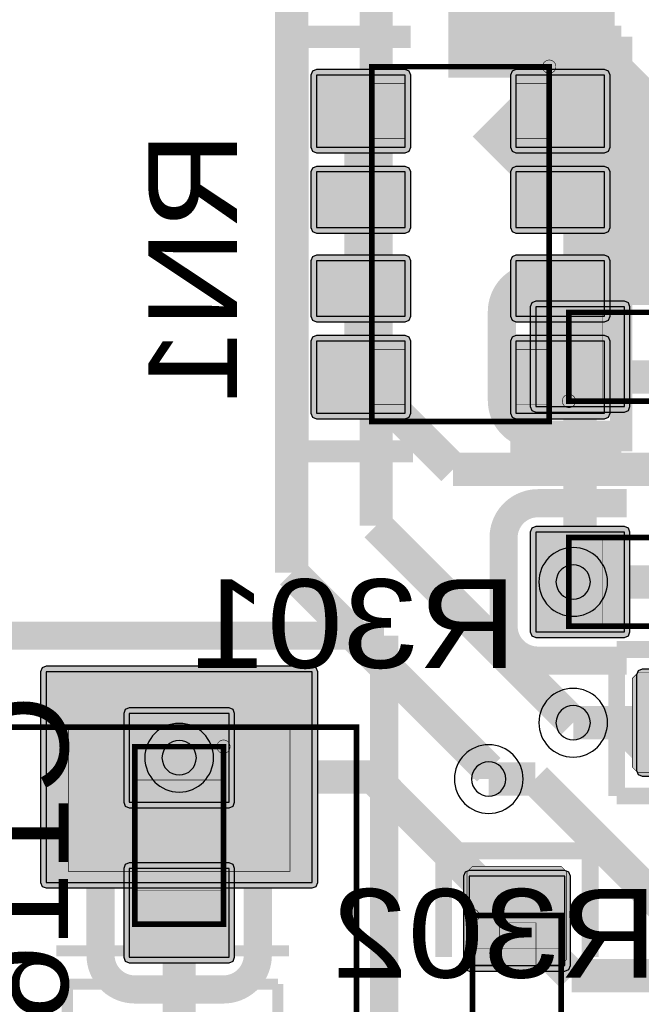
# Model space of a CAD drawing. Header units: millimetres. Extents: x -8 to 125, y -6 to 113.
# Tile 74 of 142: x 35.9 to 41.51, y 73.66 to 82.54. Entities that reach past the tile are written whole.
import ezdxf
from ezdxf.enums import TextEntityAlignment as Align

# ---------------------------------------------------------------- set-up
doc = ezdxf.new("R2010")
doc.units = ezdxf.units.MM
for name, color, linetype, true_color in [('Bottom Layer', 7, 'Continuous', 0x0000ff), ('Bottom Paste Mask Layer', 7, 'Continuous', 0x800000), ('Bottom Silkscreen Layer', 7, 'Continuous', 0x66cc33), ('Bottom Solder Mask Layer', 7, 'Continuous', 0xaa00ff), ('Component Marking Layer', 7, 'Continuous', 0x66ffcc), ('Component Shape Layer', 7, 'Continuous', 0x00cccc), ('Hole Layer', 7, 'Continuous', 0x222222), ('Inner1', 7, 'Continuous', 0x999966), ('Inner2', 7, 'Continuous', 0x008000), ('Multi-Layer', 7, 'Continuous', 0xc0c0c0), ('Pin Soldering Layer', 7, 'Continuous', 0xcc9999), ('Top Layer', 7, 'Continuous', 0xff0000), ('Top Paste Mask Layer', 7, 'Continuous', 0x808080), ('Top Silkscreen Layer', 7, 'Continuous', 0xffcc00), ('Top Solder Mask Layer', 7, 'Continuous', 0x800080)]:
    doc.layers.add(name, color=color, linetype=linetype, true_color=true_color)
doc.styles.get("Standard").update_dxf_attribs({"font": 'arial.ttf'})

msp = doc.modelspace()

# ---------------------------------------------------------------- hatches: boundary and pattern name
at = {"layer": 'Bottom Layer'}
for points in [[(39.378, 82.0431), (38.578, 82.0431), (38.578, 81.3931), (39.378, 81.3931)], [(41.1781, 82.0431), (40.3781, 82.0431), (40.3781, 81.3931), (41.1781, 81.3931)], [(39.378, 81.1682), (38.578, 81.1682), (38.578, 80.6682), (39.378, 80.6682)], [(41.1781, 81.1682), (40.3781, 81.1682), (40.3781, 80.6682), (41.1781, 80.6682)], [(39.378, 80.3681), (38.578, 80.3681), (38.578, 79.8681), (39.378, 79.8681)], [(41.1781, 80.3681), (40.3781, 80.3681), (40.3781, 79.8681), (41.1781, 79.8681)], [(39.378, 79.6433), (38.578, 79.6433), (38.578, 78.9933), (39.378, 78.9933)], [(41.1781, 79.6433), (40.3781, 79.6433), (40.3781, 78.9933), (41.1781, 78.9933)], [(37.7881, 76.2842), (36.8881, 76.2842), (36.8881, 75.4842), (37.7881, 75.4842)], [(37.7881, 74.8841), (36.8881, 74.8841), (36.8881, 74.0841), (37.7881, 74.0841)]]:
    msp.add_hatch(color=256, dxfattribs=at).paths.add_polyline_path(points)
at = {"layer": 'Bottom Paste Mask Layer'}
for points in [[(39.378, 82.0431), (38.578, 82.0431), (38.578, 81.3931), (39.378, 81.3931)], [(41.1781, 82.0431), (40.3781, 82.0431), (40.3781, 81.3931), (41.1781, 81.3931)], [(39.378, 81.1682), (38.578, 81.1682), (38.578, 80.6682), (39.378, 80.6682)], [(41.1781, 81.1682), (40.3781, 81.1682), (40.3781, 80.6682), (41.1781, 80.6682)], [(39.378, 80.3681), (38.578, 80.3681), (38.578, 79.8681), (39.378, 79.8681)], [(41.1781, 80.3681), (40.3781, 80.3681), (40.3781, 79.8681), (41.1781, 79.8681)], [(39.378, 79.6433), (38.578, 79.6433), (38.578, 78.9933), (39.378, 78.9933)], [(41.1781, 79.6433), (40.3781, 79.6433), (40.3781, 78.9933), (41.1781, 78.9933)], [(42.3171, 75.8002), (42.3171, 76.0281), (41.9371, 76.0281), (41.9371, 76.3581), (42.3171, 76.3581), (42.3171, 76.6002), (42.2671, 76.6502), (41.4771, 76.6502), (41.4271, 76.6002), (41.4271, 75.8002), (41.4771, 75.7502), (42.2671, 75.7502)], [(37.7881, 76.2842), (36.8881, 76.2842), (36.8881, 75.4842), (37.7881, 75.4842)], [(37.7881, 74.8841), (36.8881, 74.8841), (36.8881, 74.0841), (37.7881, 74.0841)]]:
    msp.add_hatch(color=256, dxfattribs=at).paths.add_polyline_path(points)
at = {"layer": 'Bottom Solder Mask Layer'}
for points in [[(39.378, 82.0939), (38.578, 82.0939), (38.5421, 82.079), (38.5272, 82.0431), (38.5272, 81.3931), (38.5421, 81.3571), (38.578, 81.3423), (39.378, 81.3423), (39.414, 81.3571), (39.4288, 81.3931), (39.4288, 82.0431), (39.414, 82.079)], [(41.1781, 82.0939), (40.3781, 82.0939), (40.3422, 82.079), (40.3273, 82.0431), (40.3273, 81.3931), (40.3422, 81.3571), (40.3781, 81.3423), (41.1781, 81.3423), (41.2141, 81.3571), (41.2289, 81.3931), (41.2289, 82.0431), (41.2141, 82.079)], [(39.378, 81.219), (38.578, 81.219), (38.5421, 81.2041), (38.5272, 81.1682), (38.5272, 80.6682), (38.5421, 80.6323), (38.578, 80.6174), (39.378, 80.6174), (39.414, 80.6323), (39.4288, 80.6682), (39.4288, 81.1682), (39.414, 81.2041)], [(41.1781, 81.219), (40.3781, 81.219), (40.3422, 81.2041), (40.3273, 81.1682), (40.3273, 80.6682), (40.3422, 80.6323), (40.3781, 80.6174), (41.1781, 80.6174), (41.2141, 80.6323), (41.2289, 80.6682), (41.2289, 81.1682), (41.2141, 81.2041)], [(39.378, 80.4189), (38.578, 80.4189), (38.5421, 80.404), (38.5272, 80.3681), (38.5272, 79.8681), (38.5421, 79.8322), (38.578, 79.8173), (39.378, 79.8173), (39.414, 79.8322), (39.4288, 79.8681), (39.4288, 80.3681), (39.414, 80.404)], [(41.1781, 80.4189), (40.3781, 80.4189), (40.3422, 80.404), (40.3273, 80.3681), (40.3273, 79.8681), (40.3422, 79.8322), (40.3781, 79.8173), (41.1781, 79.8173), (41.2141, 79.8322), (41.2289, 79.8681), (41.2289, 80.3681), (41.2141, 80.404)], [(39.378, 79.6941), (38.578, 79.6941), (38.5421, 79.6792), (38.5272, 79.6433), (38.5272, 78.9933), (38.5421, 78.9573), (38.578, 78.9425), (39.378, 78.9425), (39.414, 78.9573), (39.4288, 78.9933), (39.4288, 79.6433), (39.414, 79.6792)], [(41.1781, 79.6941), (40.3781, 79.6941), (40.3422, 79.6792), (40.3273, 79.6433), (40.3273, 78.9933), (40.3422, 78.9573), (40.3781, 78.9425), (41.1781, 78.9425), (41.2141, 78.9573), (41.2289, 78.9933), (41.2289, 79.6433), (41.2141, 79.6792)], [(41.4647, 76.6322), (41.4647, 75.7681), (41.4796, 75.7322), (41.5155, 75.7173), (42.322, 75.7173), (42.3579, 75.7322), (42.3728, 75.7681), (42.3728, 76.6322), (42.3579, 76.6681), (42.322, 76.683), (41.5155, 76.683), (41.4796, 76.6681)], [(37.7881, 76.335), (36.8881, 76.335), (36.8522, 76.3201), (36.8373, 76.2842), (36.8373, 75.4842), (36.8522, 75.4483), (36.8881, 75.4334), (37.7881, 75.4334), (37.824, 75.4483), (37.8389, 75.4842), (37.8389, 76.2842), (37.824, 76.3201)], [(37.7881, 74.9349), (36.8881, 74.9349), (36.8522, 74.92), (36.8373, 74.8841), (36.8373, 74.0841), (36.8522, 74.0482), (36.8881, 74.0333), (37.7881, 74.0333), (37.824, 74.0482), (37.8389, 74.0841), (37.8389, 74.8841), (37.824, 74.92)]]:
    msp.add_hatch(color=256, dxfattribs=at).paths.add_polyline_path(points)
at = {"layer": 'Component Marking Layer'}
for points in [[(40.6181, 82.1182, 1), (40.7381, 82.1182, 1)], [(40.796, 79.1021, 1), (40.916, 79.1021, 1)], [(37.6781, 75.9842, 1), (37.7981, 75.9842, 1)], [(39.9261, 74.4602, 1), (40.046, 74.4602, 1)]]:
    msp.add_hatch(color=256, dxfattribs=at).paths.add_polyline_path(points)
at = {"layer": 'Pin Soldering Layer'}
for points in [[(39.3781, 81.9681), (39.0781, 81.9681), (39.0781, 81.468), (39.3781, 81.468)], [(40.6781, 81.9681), (40.3781, 81.9681), (40.3781, 81.468), (40.6781, 81.468)], [(39.3781, 81.1682), (39.0781, 81.1682), (39.0781, 80.6682), (39.3781, 80.6682)], [(40.6781, 81.1682), (40.3781, 81.1682), (40.3781, 80.6682), (40.6781, 80.6682)], [(39.3781, 80.3681), (39.0781, 80.3681), (39.0781, 79.8681), (39.3781, 79.8681)], [(40.6781, 80.3681), (40.3781, 80.3681), (40.3781, 79.8681), (40.6781, 79.8681)], [(40.8561, 79.1022), (40.8561, 79.9022), (41.1561, 79.9022), (41.1561, 79.1022)], [(39.3781, 79.5684), (39.0781, 79.5684), (39.0781, 79.0684), (39.3781, 79.0684)], [(40.6781, 79.5683), (40.3781, 79.5683), (40.3781, 79.0682), (40.6781, 79.0682)], [(40.8561, 77.8702), (40.8561, 77.0702), (41.1561, 77.0702), (41.1561, 77.8702)], [(38.3383, 74.8601), (36.3383, 74.8601), (36.3383, 76.1602), (38.3383, 76.1602)], [(37.7381, 75.9842), (36.9381, 75.9842), (36.9381, 75.6842), (37.7381, 75.6842)], [(37.7381, 74.3842), (36.9381, 74.3842), (36.9381, 74.6842), (37.7381, 74.6842)], [(39.9861, 74.4601), (40.7861, 74.4601), (40.7861, 74.1601), (39.9861, 74.1601)]]:
    msp.add_hatch(color=256, dxfattribs=at).paths.add_polyline_path(points)
at = {"layer": 'Top Layer'}
for points in [[(40.5561, 79.9522), (40.5561, 79.0522), (41.3561, 79.0522), (41.3561, 79.9522)], [(41.3561, 77.0202), (41.3561, 77.9202), (40.5561, 77.9202), (40.5561, 77.0202)], [(38.5383, 76.6602), (36.1383, 76.6602), (36.1383, 74.7602), (38.5383, 74.7602)], [(40.8181, 74.8168), (39.9541, 74.8168), (39.9541, 74.0103), (40.8181, 74.0103)]]:
    msp.add_hatch(color=256, dxfattribs=at).paths.add_polyline_path(points)
at = {"layer": 'Top Paste Mask Layer'}
for points in [[(40.5561, 79.9522), (40.5561, 79.0522), (41.3561, 79.0522), (41.3561, 79.9522)], [(41.3561, 77.0202), (41.3561, 77.9202), (40.5561, 77.9202), (40.5561, 77.0202)], [(38.5383, 76.6602), (36.1383, 76.6602), (36.1383, 74.7602), (38.5383, 74.7602)], [(40.7861, 74.0151), (40.5581, 74.0151), (40.5581, 74.3951), (40.2281, 74.3951), (40.2281, 74.0151), (39.9861, 74.0151), (39.9361, 74.0651), (39.9361, 74.8551), (39.9861, 74.9051), (40.7861, 74.9051), (40.8361, 74.8551), (40.8361, 74.0651)]]:
    msp.add_hatch(color=256, dxfattribs=at).paths.add_polyline_path(points)
at = {"layer": 'Top Solder Mask Layer'}
for points in [[(40.5053, 79.9522), (40.5053, 79.0522), (40.5201, 79.0162), (40.5561, 79.0014), (41.3561, 79.0014), (41.392, 79.0162), (41.4069, 79.0522), (41.4069, 79.9522), (41.392, 79.9881), (41.3561, 80.003), (40.5561, 80.003), (40.5201, 79.9881)], [(41.4069, 77.0202), (41.4069, 77.9202), (41.392, 77.9561), (41.3561, 77.971), (40.5561, 77.971), (40.5201, 77.9561), (40.5053, 77.9202), (40.5053, 77.0202), (40.5201, 76.9842), (40.5561, 76.9694), (41.3561, 76.9694), (41.392, 76.9842)], [(38.5383, 76.711), (36.1383, 76.711), (36.1024, 76.6961), (36.0875, 76.6602), (36.0875, 74.7602), (36.1024, 74.7243), (36.1383, 74.7094), (38.5383, 74.7094), (38.5742, 74.7243), (38.5891, 74.7602), (38.5891, 76.6602), (38.5742, 76.6961)], [(40.8181, 74.8676), (39.9541, 74.8676), (39.9182, 74.8527), (39.9033, 74.8168), (39.9033, 74.0103), (39.9182, 73.9744), (39.9541, 73.9595), (40.8181, 73.9595), (40.854, 73.9744), (40.8689, 74.0103), (40.8689, 74.8168), (40.854, 74.8527)]]:
    msp.add_hatch(color=256, dxfattribs=at).paths.add_polyline_path(points)

# ---------------------------------------------------------------- linework, layer by layer
at = {"layer": 'Bottom Layer'}
for points in [[(39.378, 82.0431), (38.578, 82.0431), (38.578, 81.3931), (39.378, 81.3931)], [(41.1781, 82.0431), (40.3781, 82.0431), (40.3781, 81.3931), (41.1781, 81.3931)], [(39.378, 81.1682), (38.578, 81.1682), (38.578, 80.6682), (39.378, 80.6682)], [(41.1781, 81.1682), (40.3781, 81.1682), (40.3781, 80.6682), (41.1781, 80.6682)], [(39.378, 80.3681), (38.578, 80.3681), (38.578, 79.8681), (39.378, 79.8681)], [(41.1781, 80.3681), (40.3781, 80.3681), (40.3781, 79.8681), (41.1781, 79.8681)], [(39.378, 79.6433), (38.578, 79.6433), (38.578, 78.9933), (39.378, 78.9933)], [(41.1781, 79.6433), (40.3781, 79.6433), (40.3781, 78.9933), (41.1781, 78.9933)], [(37.7881, 76.2842), (36.8881, 76.2842), (36.8881, 75.4842), (37.7881, 75.4842)], [(37.7881, 74.8841), (36.8881, 74.8841), (36.8881, 74.0841), (37.7881, 74.0841)]]:
    msp.add_lwpolyline(points, close=True, dxfattribs=at)
at = {"layer": 'Bottom Layer', "const_width": 0.3}
for points in [[(38.978, 81.7181), (38.978, 80.9182)], [(40.7781, 81.7181), (43.872, 81.7181)], [(38.978, 80.9182), (38.978, 80.1181)], [(40.7781, 80.9182), (44.6799, 80.9182)], [(38.978, 80.1181), (38.978, 79.3183)], [(40.7781, 80.1181), (44.8421, 80.1181)], [(39.8101, 78.4862), (38.978, 79.3183)], [(40.7781, 79.3183), (46.92, 79.3183)], [(42.2833, 78.4862), (39.8101, 78.4862)], [(40.8941, 77.4702), (42.4094, 77.4702)], [(40.8941, 76.2002), (41.9187, 76.2002)], [(40.1321, 75.6922), (40.5521, 75.6922)], [(40.5521, 75.6922), (41.8221, 74.4221)], [(37.3381, 74.4841), (37.3381, 72.8362)]]:
    msp.add_lwpolyline(points, dxfattribs=at)
at = {"layer": 'Bottom Paste Mask Layer'}
for points in [[(39.378, 82.0431), (38.578, 82.0431), (38.578, 81.3931), (39.378, 81.3931)], [(41.1781, 82.0431), (40.3781, 82.0431), (40.3781, 81.3931), (41.1781, 81.3931)], [(39.378, 81.1682), (38.578, 81.1682), (38.578, 80.6682), (39.378, 80.6682)], [(41.1781, 81.1682), (40.3781, 81.1682), (40.3781, 80.6682), (41.1781, 80.6682)], [(39.378, 80.3681), (38.578, 80.3681), (38.578, 79.8681), (39.378, 79.8681)], [(41.1781, 80.3681), (40.3781, 80.3681), (40.3781, 79.8681), (41.1781, 79.8681)], [(39.378, 79.6433), (38.578, 79.6433), (38.578, 78.9933), (39.378, 78.9933)], [(41.1781, 79.6433), (40.3781, 79.6433), (40.3781, 78.9933), (41.1781, 78.9933)], [(37.7881, 76.2842), (36.8881, 76.2842), (36.8881, 75.4842), (37.7881, 75.4842)], [(37.7881, 74.8841), (36.8881, 74.8841), (36.8881, 74.0841), (37.7881, 74.0841)]]:
    msp.add_lwpolyline(points, close=True, dxfattribs=at)
at = {"layer": 'Bottom Paste Mask Layer', "const_width": 0.00508}
msp.add_lwpolyline([(42.3171, 75.8002), (42.3171, 76.0281), (41.9371, 76.0281), (41.9371, 76.3581), (42.3171, 76.3581), (42.3171, 76.6002), (42.2671, 76.6502), (41.4771, 76.6502), (41.4271, 76.6002), (41.4271, 75.8002), (41.4771, 75.7502), (42.2671, 75.7502)], close=True, dxfattribs=at)
msp.add_lwpolyline([(42.3171, 75.8002), (42.3171, 76.0281), (41.9371, 76.0281), (41.9371, 76.3581), (42.3171, 76.3581), (42.3171, 76.6002), (42.2671, 76.6502), (41.4771, 76.6502), (41.4271, 76.6002), (41.4271, 75.8002), (41.4771, 75.7502), (42.2671, 75.7502)], close=True, dxfattribs=at)
at = {"layer": 'Bottom Silkscreen Layer'}
for points, const_width in [([(38.4083, 82.3881), (38.4081, 78.6482)], 0.2), ([(38.4083, 82.3881), (38.4081, 78.6482)], 0.2), ([(39.4281, 82.3881), (38.4083, 82.3881)], 0.2), ([(39.4281, 82.3881), (38.4083, 82.3881)], 0.2), ([(41.3281, 82.3885), (40.288, 82.3885)], 0.2), ([(41.3281, 82.3885), (40.288, 82.3885)], 0.2), ([(41.3279, 78.6486), (41.3281, 82.3885)], 0.2), ([(41.3279, 78.6486), (41.3281, 82.3885)], 0.2), ([(38.4081, 78.6482), (39.4484, 78.6482)], 0.2), ([(38.4081, 78.6482), (39.4484, 78.6482)], 0.2), ([(40.3281, 78.6486), (41.3279, 78.6486)], 0.2), ([(40.3281, 78.6486), (41.3279, 78.6486)], 0.2), ([(42.2459, 76.8608), (41.287, 76.8608)], 0.1524), ([(41.287, 76.8608), (41.287, 75.5395)], 0.1524), ([(42.2459, 76.8608), (41.287, 76.8608)], 0.1524), ([(41.287, 76.8608), (41.287, 75.5395)], 0.1524), ([(36.9325, 76.5896), (37.7324, 76.5896)], 0.254), ([(36.9325, 76.5896), (37.7324, 76.5896)], 0.254), ([(36.6226, 75.4798), (36.6226, 76.2798)], 0.254), ([(36.6226, 75.4798), (36.6226, 76.2798)], 0.254), ([(38.0422, 75.4798), (38.0422, 76.2798)], 0.254), ([(38.0422, 75.4798), (38.0422, 76.2798)], 0.254), ([(41.287, 75.5395), (42.2459, 75.5395)], 0.1524), ([(41.287, 75.5395), (42.2459, 75.5395)], 0.1524), ([(36.6284, 74.9039), (36.6284, 74.1039)], 0.254), ([(36.6284, 74.9039), (36.6284, 74.1039)], 0.254), ([(38.0481, 74.9039), (38.0481, 74.1039)], 0.254), ([(38.0481, 74.9039), (38.0481, 74.1039)], 0.254), ([(36.9383, 73.7941), (37.7383, 73.7941)], 0.254), ([(36.9383, 73.7941), (37.7383, 73.7941)], 0.254)]:
    msp.add_lwpolyline(points, dxfattribs=dict(at, const_width=const_width))
at = {"layer": 'Bottom Silkscreen Layer', "const_width": 0.254}
for points in [[(36.9325, 76.5897, 0.414214), (36.6226, 76.2798)], [(36.9325, 76.5897, 0.414214), (36.6226, 76.2798)], [(38.0423, 76.2798, 0.414239), (37.7324, 76.5897)], [(38.0423, 76.2798, 0.414239), (37.7324, 76.5897)], [(36.6284, 74.104, 0.414239), (36.9383, 73.7941)], [(36.6284, 74.104, 0.414239), (36.9383, 73.7941)], [(37.7383, 73.7941, 0.414214), (38.0481, 74.104)], [(37.7383, 73.7941, 0.414214), (38.0481, 74.104)]]:
    msp.add_lwpolyline(points, format="xyb", dxfattribs=at)
at = {"layer": 'Bottom Solder Mask Layer'}
for points in [[(39.378, 82.0939), (38.578, 82.0939), (38.5421, 82.079), (38.5272, 82.0431), (38.5272, 81.3931), (38.5421, 81.3571), (38.578, 81.3423), (39.378, 81.3423), (39.414, 81.3571), (39.4288, 81.3931), (39.4288, 82.0431), (39.414, 82.079)], [(41.1781, 82.0939), (40.3781, 82.0939), (40.3422, 82.079), (40.3273, 82.0431), (40.3273, 81.3931), (40.3422, 81.3571), (40.3781, 81.3423), (41.1781, 81.3423), (41.2141, 81.3571), (41.2289, 81.3931), (41.2289, 82.0431), (41.2141, 82.079)], [(39.378, 81.219), (38.578, 81.219), (38.5421, 81.2041), (38.5272, 81.1682), (38.5272, 80.6682), (38.5421, 80.6323), (38.578, 80.6174), (39.378, 80.6174), (39.414, 80.6323), (39.4288, 80.6682), (39.4288, 81.1682), (39.414, 81.2041)], [(41.1781, 81.219), (40.3781, 81.219), (40.3422, 81.2041), (40.3273, 81.1682), (40.3273, 80.6682), (40.3422, 80.6323), (40.3781, 80.6174), (41.1781, 80.6174), (41.2141, 80.6323), (41.2289, 80.6682), (41.2289, 81.1682), (41.2141, 81.2041)], [(39.378, 80.4189), (38.578, 80.4189), (38.5421, 80.404), (38.5272, 80.3681), (38.5272, 79.8681), (38.5421, 79.8322), (38.578, 79.8173), (39.378, 79.8173), (39.414, 79.8322), (39.4288, 79.8681), (39.4288, 80.3681), (39.414, 80.404)], [(41.1781, 80.4189), (40.3781, 80.4189), (40.3422, 80.404), (40.3273, 80.3681), (40.3273, 79.8681), (40.3422, 79.8322), (40.3781, 79.8173), (41.1781, 79.8173), (41.2141, 79.8322), (41.2289, 79.8681), (41.2289, 80.3681), (41.2141, 80.404)], [(39.378, 79.6941), (38.578, 79.6941), (38.5421, 79.6792), (38.5272, 79.6433), (38.5272, 78.9933), (38.5421, 78.9573), (38.578, 78.9425), (39.378, 78.9425), (39.414, 78.9573), (39.4288, 78.9933), (39.4288, 79.6433), (39.414, 79.6792)], [(41.1781, 79.6941), (40.3781, 79.6941), (40.3422, 79.6792), (40.3273, 79.6433), (40.3273, 78.9933), (40.3422, 78.9573), (40.3781, 78.9425), (41.1781, 78.9425), (41.2141, 78.9573), (41.2289, 78.9933), (41.2289, 79.6433), (41.2141, 79.6792)], [(41.4647, 76.6322), (41.4647, 75.7681), (41.4796, 75.7322), (41.5155, 75.7173), (42.322, 75.7173), (42.3579, 75.7322), (42.3728, 75.7681), (42.3728, 76.6322), (42.3579, 76.6681), (42.322, 76.683), (41.5155, 76.683), (41.4796, 76.6681)], [(37.7881, 76.335), (36.8881, 76.335), (36.8522, 76.3201), (36.8373, 76.2842), (36.8373, 75.4842), (36.8522, 75.4483), (36.8881, 75.4334), (37.7881, 75.4334), (37.824, 75.4483), (37.8389, 75.4842), (37.8389, 76.2842), (37.824, 76.3201)], [(37.7881, 74.9349), (36.8881, 74.9349), (36.8522, 74.92), (36.8373, 74.8841), (36.8373, 74.0841), (36.8522, 74.0482), (36.8881, 74.0333), (37.7881, 74.0333), (37.824, 74.0482), (37.8389, 74.0841), (37.8389, 74.8841), (37.824, 74.92)]]:
    msp.add_lwpolyline(points, close=True, dxfattribs=at)
at = {"layer": 'Component Marking Layer', "const_width": 0.00508}
for points in [[(40.6181, 82.1182, 1), (40.7381, 82.1182, 1)], [(40.796, 79.1021, 1), (40.916, 79.1021, 1)], [(37.6781, 75.9842, 1), (37.7981, 75.9842, 1)], [(39.9261, 74.4602, 1), (40.046, 74.4602, 1)]]:
    msp.add_lwpolyline(points, format="xyb", close=True, dxfattribs=at)
at = {"layer": 'Component Shape Layer', "const_width": 0.0508}
for points in [[(40.6781, 82.1182), (39.0781, 82.1182), (39.0781, 78.9182), (40.6781, 78.9182)], [(40.6781, 82.1182), (39.0781, 82.1182), (39.0781, 78.9182), (40.6781, 78.9182)], [(40.8561, 79.1022), (40.8561, 79.9022), (42.4561, 79.9022), (42.4561, 79.1022)], [(40.8561, 79.1022), (40.8561, 79.9022), (42.4561, 79.9022), (42.4561, 79.1022)], [(42.4561, 77.8702), (42.4561, 77.0702), (40.8561, 77.0702), (40.8561, 77.8702)], [(42.4561, 77.8702), (42.4561, 77.0702), (40.8561, 77.0702), (40.8561, 77.8702)], [(35.7383, 76.1602), (38.9383, 76.1602), (38.9383, 71.1602), (35.7383, 71.1602)], [(35.7383, 76.1602), (38.9383, 76.1602), (38.9383, 71.1602), (35.7383, 71.1602)], [(37.7381, 75.9842), (36.9381, 75.9842), (36.9381, 74.3842), (37.7381, 74.3842)], [(37.7381, 75.9842), (36.9381, 75.9842), (36.9381, 74.3842), (37.7381, 74.3842)], [(39.9861, 74.4601), (40.7861, 74.4601), (40.7861, 72.8601), (39.9861, 72.8601)], [(39.9861, 74.4601), (40.7861, 74.4601), (40.7861, 72.8601), (39.9861, 72.8601)]]:
    msp.add_lwpolyline(points, close=True, dxfattribs=at)
at = {"layer": 'Hole Layer'}
for points in [[(40.7391, 77.4702, 1), (41.0491, 77.4702, 1)], [(40.7391, 76.2002, 1), (41.0491, 76.2002, 1)], [(37.1831, 75.8842, 1), (37.4931, 75.8842, 1)], [(39.9771, 75.6922, 1), (40.2871, 75.6922, 1)]]:
    msp.add_lwpolyline(points, format="xyb", close=True, dxfattribs=at)
at = {"layer": 'Inner1', "const_width": 0.3}
for points in [[(38.3541, 88.3922), (38.3541, 77.5539)], [(39.1161, 77.9782), (39.1161, 88.1382)], [(40.8941, 76.2002), (39.1161, 77.9782)], [(40.1321, 75.7759), (38.3541, 77.5539)], [(40.1321, 75.6922), (40.1321, 75.7759)]]:
    msp.add_lwpolyline(points, dxfattribs=at)
at = {"layer": 'Inner2', "const_width": 1.5}
for points in [[(40.5182, 84.7722), (40.5182, 82.0182)], [(40.5182, 82.0182), (42.0182, 80.5182)], [(42.0182, 80.5182), (43.1801, 80.5182)]]:
    msp.add_lwpolyline(points, dxfattribs=at)
at = {"layer": 'Multi-Layer'}
for points in [[(40.5841, 77.4702, 1), (41.2041, 77.4702, 1)], [(40.5841, 76.2002, 1), (41.2041, 76.2002, 1)], [(37.0281, 75.8842, 1), (37.6481, 75.8842, 1)], [(39.8221, 75.6922, 1), (40.4421, 75.6922, 1)]]:
    msp.add_lwpolyline(points, format="xyb", close=True, dxfattribs=at)
at = {"layer": 'Pin Soldering Layer', "const_width": 0.00508}
for points in [[(39.3781, 81.9681), (39.0781, 81.9681), (39.0781, 81.468), (39.3781, 81.468)], [(39.3781, 81.9681), (39.0781, 81.9681), (39.0781, 81.468), (39.3781, 81.468)], [(40.6781, 81.9681), (40.3781, 81.9681), (40.3781, 81.468), (40.6781, 81.468)], [(40.6781, 81.9681), (40.3781, 81.9681), (40.3781, 81.468), (40.6781, 81.468)], [(39.3781, 81.1682), (39.0781, 81.1682), (39.0781, 80.6682), (39.3781, 80.6682)], [(39.3781, 81.1682), (39.0781, 81.1682), (39.0781, 80.6682), (39.3781, 80.6682)], [(40.6781, 81.1682), (40.3781, 81.1682), (40.3781, 80.6682), (40.6781, 80.6682)], [(40.6781, 81.1682), (40.3781, 81.1682), (40.3781, 80.6682), (40.6781, 80.6682)], [(39.3781, 80.3681), (39.0781, 80.3681), (39.0781, 79.8681), (39.3781, 79.8681)], [(39.3781, 80.3681), (39.0781, 80.3681), (39.0781, 79.8681), (39.3781, 79.8681)], [(40.6781, 80.3681), (40.3781, 80.3681), (40.3781, 79.8681), (40.6781, 79.8681)], [(40.6781, 80.3681), (40.3781, 80.3681), (40.3781, 79.8681), (40.6781, 79.8681)], [(40.8561, 79.1022), (40.8561, 79.9022), (41.1561, 79.9022), (41.1561, 79.1022)], [(40.8561, 79.1022), (40.8561, 79.9022), (41.1561, 79.9022), (41.1561, 79.1022)], [(39.3781, 79.5684), (39.0781, 79.5684), (39.0781, 79.0684), (39.3781, 79.0684)], [(39.3781, 79.5684), (39.0781, 79.5684), (39.0781, 79.0684), (39.3781, 79.0684)], [(40.6781, 79.5683), (40.3781, 79.5683), (40.3781, 79.0682), (40.6781, 79.0682)], [(40.6781, 79.5683), (40.3781, 79.5683), (40.3781, 79.0682), (40.6781, 79.0682)], [(40.8561, 77.8702), (40.8561, 77.0702), (41.1561, 77.0702), (41.1561, 77.8702)], [(40.8561, 77.8702), (40.8561, 77.0702), (41.1561, 77.0702), (41.1561, 77.8702)], [(38.3383, 74.8601), (36.3383, 74.8601), (36.3383, 76.1602), (38.3383, 76.1602)], [(38.3383, 74.8601), (36.3383, 74.8601), (36.3383, 76.1602), (38.3383, 76.1602)], [(37.7381, 75.9842), (36.9381, 75.9842), (36.9381, 75.6842), (37.7381, 75.6842)], [(37.7381, 75.9842), (36.9381, 75.9842), (36.9381, 75.6842), (37.7381, 75.6842)], [(37.7381, 74.3842), (36.9381, 74.3842), (36.9381, 74.6842), (37.7381, 74.6842)], [(37.7381, 74.3842), (36.9381, 74.3842), (36.9381, 74.6842), (37.7381, 74.6842)], [(39.9861, 74.4601), (40.7861, 74.4601), (40.7861, 74.1601), (39.9861, 74.1601)], [(39.9861, 74.4601), (40.7861, 74.4601), (40.7861, 74.1601), (39.9861, 74.1601)]]:
    msp.add_lwpolyline(points, close=True, dxfattribs=at)
at = {"layer": 'Top Layer', "const_width": 0.3}
for points in [[(40.9561, 84.3343), (40.9561, 79.5022)], [(40.9561, 77.4702), (40.9561, 79.5022)], [(40.8941, 76.2002), (41.3183, 76.2002)], [(41.3183, 76.2002), (42.6003, 74.9182)], [(37.3383, 75.7102), (39.0894, 75.7102)], [(39.0894, 75.7102), (40.3861, 74.4135)], [(40.1321, 75.6922), (40.5521, 75.6922)], [(40.5521, 75.6922), (41.8261, 74.4181)], [(40.3861, 74.4135), (40.8814, 73.9182)], [(40.8814, 73.9182), (43.5585, 73.9182)]]:
    msp.add_lwpolyline(points, dxfattribs=at)
at = {"layer": 'Top Layer'}
for points in [[(40.5561, 79.9522), (40.5561, 79.0522), (41.3561, 79.0522), (41.3561, 79.9522)], [(41.3561, 77.0202), (41.3561, 77.9202), (40.5561, 77.9202), (40.5561, 77.0202)], [(38.5383, 76.6602), (36.1383, 76.6602), (36.1383, 74.7602), (38.5383, 74.7602)], [(40.8181, 74.8168), (39.9541, 74.8168), (39.9541, 74.0103), (40.8181, 74.0103)]]:
    msp.add_lwpolyline(points, close=True, dxfattribs=at)
at = {"layer": 'Top Paste Mask Layer'}
for points in [[(40.5561, 79.9522), (40.5561, 79.0522), (41.3561, 79.0522), (41.3561, 79.9522)], [(41.3561, 77.0202), (41.3561, 77.9202), (40.5561, 77.9202), (40.5561, 77.0202)], [(38.5383, 76.6602), (36.1383, 76.6602), (36.1383, 74.7602), (38.5383, 74.7602)]]:
    msp.add_lwpolyline(points, close=True, dxfattribs=at)
at = {"layer": 'Top Paste Mask Layer', "const_width": 0.00508}
msp.add_lwpolyline([(40.7861, 74.0151), (40.5581, 74.0151), (40.5581, 74.3951), (40.2281, 74.3951), (40.2281, 74.0151), (39.9861, 74.0151), (39.9361, 74.0651), (39.9361, 74.8551), (39.9861, 74.9051), (40.7861, 74.9051), (40.8361, 74.8551), (40.8361, 74.0651)], close=True, dxfattribs=at)
msp.add_lwpolyline([(40.7861, 74.0151), (40.5581, 74.0151), (40.5581, 74.3951), (40.2281, 74.3951), (40.2281, 74.0151), (39.9861, 74.0151), (39.9361, 74.0651), (39.9361, 74.8551), (39.9861, 74.9051), (40.7861, 74.9051), (40.8361, 74.8551), (40.8361, 74.0651)], close=True, dxfattribs=at)
at = {"layer": 'Top Silkscreen Layer', "const_width": 0.254}
for points in [[(40.2506, 79.9078, -0.414214), (40.5604, 80.2176)], [(40.2506, 79.9078, -0.414214), (40.5604, 80.2176)], [(40.5604, 78.7979, -0.414239), (40.2506, 79.1078)], [(40.5604, 78.7979, -0.414239), (40.2506, 79.1078)], [(40.2661, 77.8704, -0.414214), (40.5759, 78.1802)], [(40.2661, 77.8704, -0.414214), (40.5759, 78.1802)], [(40.5759, 76.7605, -0.414239), (40.2661, 77.0704)], [(40.5759, 76.7605, -0.414239), (40.2661, 77.0704)]]:
    msp.add_lwpolyline(points, format="xyb", dxfattribs=at)
at = {"layer": 'Top Silkscreen Layer'}
for points, const_width in [([(41.3605, 80.2176), (40.5605, 80.2176)], 0.254), ([(41.3605, 80.2176), (40.5605, 80.2176)], 0.254), ([(40.2506, 79.9078), (40.2506, 79.1078)], 0.254), ([(40.2506, 79.9078), (40.2506, 79.1078)], 0.254), ([(41.3605, 78.798), (40.5605, 78.798)], 0.254), ([(41.3605, 78.798), (40.5605, 78.798)], 0.254), ([(41.3758, 78.1802), (40.5758, 78.1802)], 0.254), ([(41.3758, 78.1802), (40.5758, 78.1802)], 0.254), ([(40.2661, 77.0704), (40.2661, 77.8704)], 0.254), ([(40.2661, 77.0704), (40.2661, 77.8704)], 0.254), ([(35.4882, 76.985), (36.6383, 76.985)], 0.254), ([(35.4882, 76.985), (36.6383, 76.985)], 0.254), ([(36.6383, 76.9852), (38.0383, 76.9852)], 0.254), ([(36.6383, 76.9852), (38.0383, 76.9852)], 0.254), ([(38.0384, 76.985), (39.1882, 76.985)], 0.254), ([(38.0384, 76.985), (39.1882, 76.985)], 0.254), ([(39.1882, 76.985), (39.1882, 70.3353)], 0.254), ([(39.1882, 76.985), (39.1882, 70.3353)], 0.254), ([(41.3758, 76.7605), (40.5758, 76.7605)], 0.254), ([(41.3758, 76.7605), (40.5758, 76.7605)], 0.254), ([(39.7255, 74.0864), (39.7255, 75.0452)], 0.1524), ([(39.7255, 75.0452), (41.0467, 75.0452)], 0.1524), ([(39.7255, 74.0864), (39.7255, 75.0452)], 0.1524), ([(39.7255, 75.0452), (41.0467, 75.0452)], 0.1524), ([(41.0467, 75.0452), (41.0467, 74.0864)], 0.1524), ([(41.0467, 75.0452), (41.0467, 74.0864)], 0.1524), ([(37.3383, 74.6), (37.3383, 74.2444)], 0.1), ([(37.3383, 74.6), (37.3383, 74.2444)], 0.1), ([(38.3289, 74.1428), (36.2288, 74.1428)], 0.1), ([(38.3289, 74.1428), (36.2288, 74.1428)], 0.1), ([(38.2288, 73.8428), (36.3289, 73.8428)], 0.1), ([(36.3289, 73.8428), (36.3289, 73.4428)], 0.1), ([(38.2288, 73.8428), (36.3289, 73.8428)], 0.1), ([(36.3289, 73.8428), (36.3289, 73.4428)], 0.1), ([(38.2288, 73.4428), (38.2288, 73.8428)], 0.1), ([(38.2288, 73.4428), (38.2288, 73.8428)], 0.1)]:
    msp.add_lwpolyline(points, dxfattribs=dict(at, const_width=const_width))
at = {"layer": 'Top Solder Mask Layer'}
for points in [[(40.5053, 79.9522), (40.5053, 79.0522), (40.5201, 79.0162), (40.5561, 79.0014), (41.3561, 79.0014), (41.392, 79.0162), (41.4069, 79.0522), (41.4069, 79.9522), (41.392, 79.9881), (41.3561, 80.003), (40.5561, 80.003), (40.5201, 79.9881)], [(41.4069, 77.0202), (41.4069, 77.9202), (41.392, 77.9561), (41.3561, 77.971), (40.5561, 77.971), (40.5201, 77.9561), (40.5053, 77.9202), (40.5053, 77.0202), (40.5201, 76.9842), (40.5561, 76.9694), (41.3561, 76.9694), (41.392, 76.9842)], [(38.5383, 76.711), (36.1383, 76.711), (36.1024, 76.6961), (36.0875, 76.6602), (36.0875, 74.7602), (36.1024, 74.7243), (36.1383, 74.7094), (38.5383, 74.7094), (38.5742, 74.7243), (38.5891, 74.7602), (38.5891, 76.6602), (38.5742, 76.6961)], [(40.8181, 74.8676), (39.9541, 74.8676), (39.9182, 74.8527), (39.9033, 74.8168), (39.9033, 74.0103), (39.9182, 73.9744), (39.9541, 73.9595), (40.8181, 73.9595), (40.854, 73.9744), (40.8689, 74.0103), (40.8689, 74.8168), (40.854, 74.8527)]]:
    msp.add_lwpolyline(points, close=True, dxfattribs=at)

# ---------------------------------------------------------------- texts
at = {"layer": 'Bottom Silkscreen Layer', "text_generation_flag": 2, "width": 1.1}
for s, rotation, p in [('RN1', -270, (38.1001, 81.5342)), ('R301', 720, (40.3861, 76.4542)), ('C116', 90, (36.5761, 76.4542)), ('R302', 1080, (41.6561, 73.6601))]:
    msp.add_text(s, height=0.8001, rotation=rotation, dxfattribs=at).set_placement(p, align=Align.BOTTOM_LEFT)

doc.saveas('drawing.dxf')
